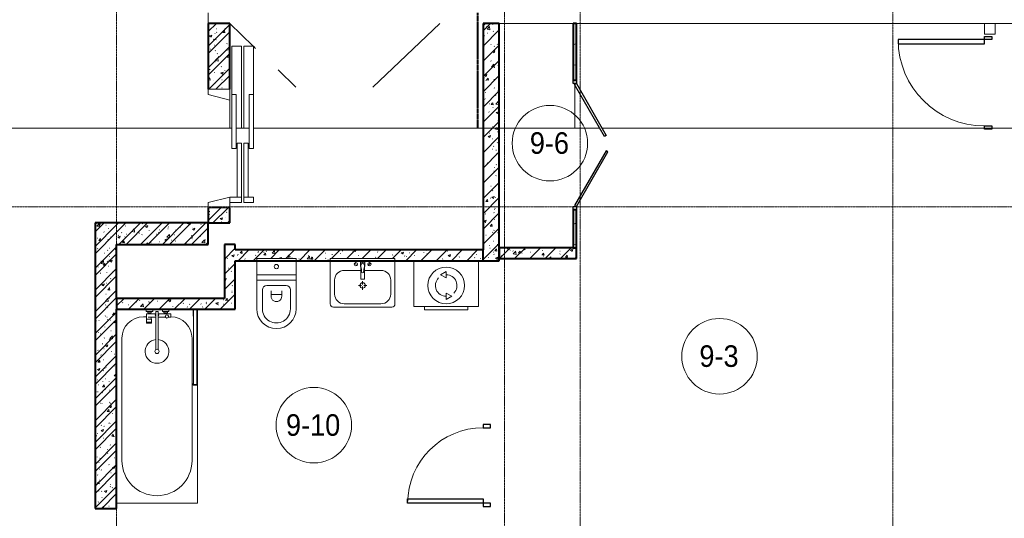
# Model space of a CAD drawing. Header units: millimetres. Extents: x 5617 to 106797, y 7718 to 221433.
# Tile 12 of 50: x 34753 to 43887, y 60410 to 65035. Entities that reach past the tile are written whole.
import ezdxf

# ---------------------------------------------------------------- set-up
doc = ezdxf.new("R2010")
doc.units = ezdxf.units.MM
for name, pattern in [('ADSK_Линия сетки', [25, 20, -2.5, 0, -2.5]), ('Линия сетки', [25, 20, -2.5, 0, -2.5]), ('Штрих_3_1_5_', [4.5, 3, -1.5]), ('Штриховая_ш3 п1_5', [4.5, 3, -1.5])]:
    doc.linetypes.add(name, pattern=pattern)
doc.layers.add('_Разделитель помещений_', color=4, linetype='Штриховая_ш3 п1_5', lineweight=40, true_color=0x00ffff)
for name, color, linetype, lineweight in [('Двери', 7, 'Continuous', 18), ('Марки помещений', 7, 'Continuous', 20), ('Оси', 7, 'Continuous', 9), ('Перекрытия', 7, 'Continuous', 18), ('Сантехнические приборы', 7, 'Continuous', 18), ('Стены', 7, 'Continuous', 18), ('Стены разрез', 7, 'Continuous', 40), ('Стены штриховка', 7, 'Continuous', 40), ('Форма', 7, 'Continuous', 18), ('Электрооборудование', 7, 'Continuous', 18)]:
    doc.layers.add(name, color=color, linetype=linetype, lineweight=lineweight)
doc.styles.add('Arial_3', font='arial.ttf', dxfattribs={"width": 0.9, "height": 200})
pattern_1 = [(50, (0, 0), (218.62117, -19.1268), [22.86, -251.46]), (355, (0, 0), (-42.29187, 229.2684), [18.288, -201.168]), (100.451, (18.22, -1.6), (176.33107, 210.13963), [19.428, -213.708]), (46.184, (0, 60.96), (325.29495, -50.45164), [34.29, -377.19]), (96.636, (27.1, 56.76), (284.883, 296.9127), [29.142, -320.562]), (351.184, (0, 60.96), (284.8858, 296.9107), [27.432, -301.752]), (21, (30.48, 45.72), (181.93753, -122.71832), [22.86, -251.46]), (326, (30.48, 45.72), (74.16223, 221.0262), [18.288, -201.168]), (71.451, (45.64, 35.5), (256.10035, 98.30526), [19.428, -213.708]), (37.5, (0, 0), (3.70639, 101.465895), [3.353, -195.377, 3.353, -200.863, -201.93]), (37.5, (0, 0), (3.70639, 101.465895), [-402.946, 3.353, -198.577]), (7.5, (0, 0), (80.18358, 120.21653), [3.353, -113.081, 3.353, -190.805, -76.962]), (7.5, (0, 0), (80.18358, 120.21653), [-310.591, 3.353, -73.609]), (327.5, (-67.97, 0), (162.708646, -6.87497), [3.353, -72.847, 3.353, -234.391, -315.468]), (327.5, (-67.97, 0), (162.708646, -6.87497), [-313.944, 3.353, -312.115]), (317.5, (-98.45, 0), (177.75468, 30.51183), [3.353, -95.707, 3.353, -154.534, -224.028]), (317.5, (-98.45, 0), (177.75468, 30.51183), [-256.946, 3.353, -220.675])]
pattern_2 = [(45, (0, 0), (-101.02788, 101.02788), []), (45, (67.35, 0), (-101.02788, 101.02788), [])]
pattern_3 = [(45, (0, 0), (-70.71068, 70.71068), [])]

# ---------------------------------------------------------------- blocks, each defined once
blk = doc.blocks.new('A_DOR_Door - Вн_3_Одинарная_900x2100-2783617-МКСС_K3_L22__72_750_')
at = {"layer": 'Двери', "color": 254, "lineweight": 30, "true_color": 0xcccccc}
for p, q in [((-430, 20), (-400, 20)), ((-430, -50), (-430, 20)), ((-400, 20), (-400, -50)), ((400, -50), (400, 20)), ((400, 20), (430, 20)), ((430, 20), (430, -50)), ((-400, -50), (-430, -50)), ((-400, -50), (-400, -850)), ((-360, -50), (-400, -50)), ((-400, -50), (-400, -850)), ((-360, -850), (-360, -50)), ((430, -50), (400, -50)), ((-400, -850), (-360, -850))]:
    blk.add_line(p, q, dxfattribs=at)
at = {"layer": 'Двери', "color": 254, "lineweight": 9, "true_color": 0xe5e5e5}
blk.add_arc((-400, -50), 800, 270, 0, dxfattribs=at)
blk = doc.blocks.new('A_DOR_Door - Вн_3_Одинарная_800x2100-2783145-МКСС_K3_L22__72_750_')
at = {"layer": 'Двери', "color": 254, "lineweight": 30, "true_color": 0xcccccc}
for p, q in [((-350, 50), (-350, 750)), ((-350, 750), (-310, 750)), ((-350, 50), (-350, 750)), ((-310, 750), (-310, 50)), ((-380, 50), (-380, -20)), ((-350, 50), (-380, 50)), ((-310, 50), (-350, 50)), ((-350, -20), (-350, 50)), ((380, 50), (350, 50)), ((350, 50), (350, -20)), ((380, -20), (380, 50)), ((-380, -20), (-350, -20)), ((350, -20), (380, -20))]:
    blk.add_line(p, q, dxfattribs=at)
at = {"layer": 'Двери', "color": 254, "lineweight": 9, "true_color": 0xe5e5e5}
blk.add_arc((-350, 50), 700, 360, 90, dxfattribs=at)
blk = doc.blocks.new('A_DOR_Door - Вн_3_Двойная_1300x2100-2621234-МКСС_K3_L22__72_750_')
at = {"layer": 'Двери', "color": 254, "lineweight": 30, "true_color": 0xcccccc}
for p, q in [((-600, 15), (-570, 15)), ((-600, -15), (-600, 15)), ((-570, 15), (-570, -15)), ((-560, 2.3), (-570, -15)), ((-53.4, -290.2), (-560, 2.3)), ((79.4, -275.2), (560, 2.3)), ((560, 2.3), (570, -15)), ((570, -15), (570, 15)), ((570, 15), (600, 15)), ((600, 15), (600, -15)), ((-570, -15), (-600, -15)), ((-570, -15), (-63.4, -307.5)), ((570, -15), (89.4, -292.5)), ((600, -15), (570, -15)), ((-63.4, -307.5), (-53.4, -290.2)), ((89.4, -292.5), (79.4, -275.2))]:
    blk.add_line(p, q, dxfattribs=at)
blk = doc.blocks.new('A_MEQ_Elevator - Л2_корпус 3-3608869-МКСС_K3_L22__72_750_')
at = {"layer": 'Двери', "color": 254, "true_color": 0xcccccc}
for p, q in [((-500, 320), (-950, 320)), ((-950, 320), (-950, 230)), ((-500, 320), (-500, 280)), ((0, 320), (-500, 320)), ((-500, 280), (0, 280)), ((0, 280), (0, 320)), ((500, 320), (450, 320)), ((450, 320), (450, 230)), ((500, 230), (500, 320)), ((-950, 230), (-190, 230)), ((-190, 210), (-950, 210)), ((-950, 210), (-950, 120)), ((-50, 270), (-50, 230)), ((450, 270), (-50, 270)), ((-50, 230), (450, 230)), ((450, 210), (-50, 210)), ((-50, 210), (-50, 170)), ((450, 230), (450, 270)), ((450, 230), (500, 230)), ((450, 170), (450, 210)), ((450, 210), (450, 100)), ((500, 210), (450, 210)), ((500, 100), (500, 210)), ((-950, 120), (-500, 120)), ((-450, 100), (-550, 100)), ((-550, 100), (-550, -100)), ((0, 160), (-500, 160)), ((-500, 160), (-500, 120)), ((-500, 120), (0, 120)), ((-500, -100), (-450, 100)), ((-50, 170), (450, 170)), ((0, 120), (0, 160)), ((450, 100), (500, 100)), ((450, 100), (500, -100)), ((550, 100), (500, 100)), ((550, -100), (550, 100)), ((-550, -100), (-500, -100)), ((500, -100), (550, -100))]:
    blk.add_line(p, q, dxfattribs=at)
blk = doc.blocks.new('MR_Ванна - Санузел с ванной_1800x750-2507057-МКСС_K3_L22__72_750_')
at = {"layer": 'Сантехнические приборы', "color": 253, "true_color": 0xaaaaaa}
for p, q in [((900, 0), (-900, 0)), ((-900, 0), (-900, -750)), ((900, -275.2), (900, 0)), ((-505, -50), (630, -50)), ((830, -250), (830, -278.8)), ((880, -363.7), (524.9, -363.7)), ((780, -276.9), (770.9, -276.9)), ((770.9, -276.9), (770.9, -323.9)), ((770.9, -323.9), (780, -323.9)), ((807.5, -276.9), (780, -276.9)), ((780, -276.9), (780, -323.9)), ((780, -323.9), (780, -276.9)), ((780, -323.9), (807.5, -323.9)), ((807.5, -323.9), (807.5, -276.9)), ((858, -278.8), (807.5, -278.8)), ((807.5, -278.8), (807.5, -321.6)), ((807.5, -321.6), (826.3, -321.6)), ((826.3, -291.7), (826.3, -363.7)), ((858, -291.7), (858, -278.8)), ((858, -363.7), (858, -291.7)), ((866, -291.7), (858, -291.7)), ((858, -291.7), (858, -318.6)), ((858, -318.6), (866, -318.6)), ((880, -289), (866, -289)), ((866, -289), (866, -321)), ((866, -318.6), (866, -291.7)), ((866, -321), (880, -321)), ((900, -275.2), (880, -275.2)), ((880, -275.2), (880, -335)), ((880, -321), (880, -289)), ((880, -335), (900, -335)), ((880, -386.3), (880, -363.7)), ((900, -335), (900, -275.2)), ((900, -425), (900, -335)), ((524.9, -386.3), (880, -386.3)), ((826.3, -386.3), (826.3, -453.7)), ((858, -504.1), (858, -386.3)), ((858, -441.4), (858, -468.3)), ((866, -441.4), (858, -441.4)), ((866, -439), (866, -471)), ((880, -439), (866, -439)), ((866, -468.3), (866, -441.4)), ((880, -425), (880, -484.8)), ((900, -425), (880, -425)), ((880, -471), (880, -439)), ((900, -484.8), (900, -425)), ((826.3, -480.7), (826.3, -504.1)), ((826.3, -504.1), (858, -504.1)), ((858, -468.3), (866, -468.3)), ((866, -471), (880, -471)), ((880, -484.8), (900, -484.8)), ((900, -710), (900, -484.8)), ((630, -700), (-505, -700)), ((195, -710), (195, -750.1)), ((210, -710), (195, -710)), ((200, -745.1), (200, -715)), ((200, -715), (210, -715)), ((895, -715), (200, -715)), ((200, -715), (200, -745.1)), ((210, -715), (210, -710)), ((900, -710), (835, -710)), ((835, -710), (835, -715)), ((835, -715), (895, -715)), ((895, -715), (895, -745.1)), ((895, -745.1), (895, -715)), ((900, -750), (900, -710)), ((-900, -750), (195.1, -750)), ((195, -750.1), (210, -750.1)), ((210, -745.1), (200, -745.1)), ((200, -745.1), (895, -745.1)), ((210, -750.1), (210, -745.1)), ((210, -750), (885, -750)), ((895, -745.1), (885, -745.1)), ((885, -745.1), (885, -750)), ((885, -750), (900, -750))]:
    blk.add_line(p, q, dxfattribs=at)
for centre, radius, start, end in [((-505, -375), 325, 90, 270), ((630, -250), 200, 360, 90), ((508.5, -375), 110, 5.91598, 354.08402), ((508.5, -375), 20, 90, 270), ((508.5, -375), 20, 270, 90), ((508.5, -375), 20, 325.4667, 34.5333), ((843.9, -375), 15.5, 47.00933, 132.99067), ((832.8, -467.2), 15, 90, 270), ((832.8, -467.2), 15, 244.04828, 115.95172), ((832.8, -467.2), 15, 270, 90), ((843.9, -375), 15.5, 227.00933, 312.99067), ((630, -500), 200, 270, 358.81432)]:
    blk.add_arc(centre, radius, start, end, dxfattribs=at)
blk = doc.blocks.new('MR_Унитаз напольный - Санузел с ванной-2637410-МКСС_K3_L22__72_750_')
at = {"layer": 'Сантехнические приборы', "color": 253, "true_color": 0xaaaaaa}
for p, q in [((-182.5, 0), (-182.5, 267.5)), ((-130, 267.5), (-130, 90)), ((130, 90), (130, 267.5)), ((182.5, 267.5), (182.5, 0)), ((-50, 150), (-50, 100)), ((-50, 135), (50, 135)), ((50, 100), (50, 150)), ((182.5, 0), (-182.5, 0)), ((-182.5, -50), (-182.5, 0)), ((-182.5, 0), (182.5, 0)), ((-90, 50), (90, 50)), ((182.5, 0), (182.5, -50)), ((-182.5, -50), (182.5, -50)), ((-182.5, -200), (-182.5, -50)), ((182.5, -50), (-182.5, -50)), ((182.5, -50), (182.5, -200)), ((182.5, -200), (-182.5, -200))]:
    blk.add_line(p, q, dxfattribs=at)
for centre, radius, start, end in [((0, 267.5), 182.5, 0, 180), ((0, 267.5), 130, 360, 180), ((0, 150), 50, 360, 180), ((-90, 90), 40, 180, 270), ((90, 90), 40, 270, 360), ((0, -125), 20, 360, 180), ((0, -125), 20, 180, 360)]:
    blk.add_arc(centre, radius, start, end, dxfattribs=at)
blk = doc.blocks.new('MR_Тумба-Умывальник с зеркалом - Тумба-умывальник_600-V55-МКСС_K3_L22__72_750_')
at = {"layer": 'Сантехнические приборы', "color": 253, "true_color": 0xaaaaaa}
for p, q in [((-300, 0), (-300, -420)), ((300, 0), (-300, 0)), ((300, -420), (300, 0)), ((-300, -20), (300, -20)), ((-69.7, -39.8), (-55.6, -66.3)), ((20, -33.1), (-20, -33.1)), ((-20, -33.1), (-20, -73.1)), ((-20, -73.1), (-17, -73.1)), ((-17, -60), (-17, -73.1)), ((-17, -73.1), (-17, -187.9)), ((17, -73.1), (17, -60)), ((17, -187.9), (17, -73.1)), ((17, -73.1), (20, -73.1)), ((20, -73.1), (20, -33.1)), ((69.7, -39.8), (55.6, -66.3)), ((-17, -110), (-170, -110)), ((170, -110), (17, -110)), ((-260, -200), (-260, -330)), ((-10, -250), (-40, -250)), ((-14, -190.9), (14, -190.9)), ((0, -210), (0, -240)), ((0, -290), (0, -260)), ((40, -250), (10, -250)), ((260, -330), (260, -200)), ((-270, -450), (270, -450)), ((-170, -420), (170, -420))]:
    blk.add_line(p, q, dxfattribs=at)
for centre, radius, start, end in [((-62.7, -53.1), 15, 360, 180), ((-62.7, -53.1), 15, 180, 360), ((0, -60), 17, 360, 180), ((-217.6, -129.9), 208.5, 1.5946, 15.81769), ((217.6, -129.9), 208.5, 164.18231, 178.4054), ((62.7, -53.1), 15, 360, 180), ((62.7, -53.1), 15, 180, 360), ((-170, -200), 90, 90, 180), ((0, -124.1), 9.19, 180, 360), ((170, -200), 90, 360, 90), ((0, -250), 25, 0, 180), ((0, -250), 25, 180, 0), ((-14, -187.9), 3, 180, 270), ((-14, -187.9), 3, 195, 255), ((14, -187.9), 3, 270, 0), ((14, -187.9), 3, 285, 345), ((-170, -330), 90, 180, 270), ((170, -330), 90, 270, 360), ((-270, -420), 30, 180, 270), ((270, -420), 30, 270, 360)]:
    blk.add_arc(centre, radius, start, end, dxfattribs=at)
blk = doc.blocks.new('MR_Стиральная машина - Стиральная машина_450-2507058-МКСС_K3_L22__72_750_')
at = {"layer": 'Электрооборудование', "color": 253, "true_color": 0xaaaaaa}
for p, q in [((300, 0), (-300, 0)), ((-300, 0), (-300, -420)), ((300, -420), (300, 0)), ((0, -95), (-52, -125)), ((-52, -125), (0, -155)), ((0, -155), (0, -95)), ((0, -295), (0, -355)), ((52, -325), (0, -295)), ((0, -355), (52, -325)), ((-300, -420), (300, -420)), ((-200, -420), (-200, -450)), ((-200, -450), (200, -450)), ((200, -450), (200, -420))]:
    blk.add_line(p, q, dxfattribs=at)
for radius, start, end in [(170, 360, 180), (100, 135, 270), (100, 315, 90), (170, 180, 360)]:
    blk.add_arc((0, -225), radius, start, end, dxfattribs=at)
blk = doc.blocks.new('135_SLK_K3_AR_rvt-1-МКСС_K3_L22__72_750_')
at = {"layer": 'Стены разрез', "lineweight": 9, "true_color": 0xcccccc}
h = blk.add_hatch(dxfattribs=at)
h.set_pattern_fill('FP_1', color=254, style=0, pattern_type=2)
h.set_pattern_definition(pattern_1)
h.paths.add_polyline_path([(83800, 64390), (83800, 65000), (83600, 65000), (83600, 64390), (83787.6, 64390)])
h = blk.add_hatch(dxfattribs=at)
h.set_pattern_fill('FP_3', color=254, style=0, pattern_type=2)
h.set_pattern_definition(pattern_2)
h.paths.add_polyline_path([(83800, 64390), (83800, 65000), (83600, 65000), (83600, 64390), (83787.6, 64390)])
h = blk.add_hatch(dxfattribs=at)
h.set_pattern_fill('FP_1', color=254, style=0, pattern_type=2)
h.set_pattern_definition(pattern_1)
h.paths.add_polyline_path([(86300, 62800), (86300, 65000), (86150, 65000), (86150, 62800)])
h = blk.add_hatch(dxfattribs=at)
h.set_pattern_fill('FP_2', color=254, style=0, pattern_type=2)
h.set_pattern_definition(pattern_3)
h.paths.add_polyline_path([(86300, 62800), (86300, 65000), (86150, 65000), (86150, 62800)])
h = blk.add_hatch(dxfattribs=at)
h.set_pattern_fill('FP_4', color=254, style=0, pattern_type=2)
h.set_pattern_definition([(216.87, (166.6, 416.5), (1249.49851, 833.00223), [208.25, -1874.25]), (206.565, (416.5, 291.55), (-416.50068, -416.50038), [465.661, -465.661]), (198.435, (416.5, 83.3), (-832.99954, -416.50086), [263.418, -1053.671])])
h.paths.add_polyline_path([(86985, 62920), (87015, 62920), (87015, 63272.9), (86985, 63272.9)])
h.paths.add_polyline_path([(87015, 64472.9), (87015, 65000), (86985, 65000), (86985, 64472.9)])
h = blk.add_hatch(dxfattribs=at)
h.set_pattern_fill('FP_1', color=254, style=0, pattern_type=2)
h.set_pattern_definition(pattern_1)
h.paths.add_polyline_path([(83800, 63150), (83800, 63290), (83600, 63290), (83600, 63150), (83787.6, 63150)])
h = blk.add_hatch(dxfattribs=at)
h.set_pattern_fill('FP_3', color=254, style=0, pattern_type=2)
h.set_pattern_definition(pattern_2)
h.paths.add_polyline_path([(83800, 63150), (83800, 63290), (83600, 63290), (83600, 63150), (83787.6, 63150)])
h = blk.add_hatch(dxfattribs=at)
h.set_pattern_fill('FP_1', color=254, style=0, pattern_type=2)
h.set_pattern_definition(pattern_1)
h.paths.add_polyline_path([(82726.8, 60502.5), (82750, 60502.5), (82750, 63150), (82550, 63150), (82550, 60502.5), (82676, 60502.5)])
h = blk.add_hatch(dxfattribs=at)
h.set_pattern_fill('FP_3', color=254, style=0, pattern_type=2)
h.set_pattern_definition(pattern_2)
h.paths.add_polyline_path([(82726.8, 60502.5), (82750, 60502.5), (82750, 63150), (82550, 63150), (82550, 60502.5), (82676, 60502.5)])
h = blk.add_hatch(dxfattribs=at)
h.set_pattern_fill('FP_1', color=254, style=0, pattern_type=2)
h.set_pattern_definition(pattern_1)
h.paths.add_polyline_path([(83600, 62950), (83600, 63150), (82750, 63150), (82750, 62950)])
h = blk.add_hatch(dxfattribs=at)
h.set_pattern_fill('FP_3', color=254, style=0, pattern_type=2)
h.set_pattern_definition(pattern_2)
h.paths.add_polyline_path([(83600, 62950), (83600, 63150), (82750, 63150), (82750, 62950)])
h = blk.add_hatch(dxfattribs=at)
h.set_pattern_fill('FP_1', color=254, style=0, pattern_type=2)
h.set_pattern_definition(pattern_1)
h.paths.add_polyline_path([(83750, 62350), (83850, 62350), (83850, 62950), (83750, 62950), (83750, 62450)])
h = blk.add_hatch(dxfattribs=at)
h.set_pattern_fill('FP_2', color=254, style=0, pattern_type=2)
h.set_pattern_definition(pattern_3)
h.paths.add_polyline_path([(83750, 62350), (83850, 62350), (83850, 62950), (83750, 62950), (83750, 62450)])
h = blk.add_hatch(dxfattribs=at)
h.set_pattern_fill('FP_1', color=254, style=0, pattern_type=2)
h.set_pattern_definition(pattern_1)
h.paths.add_polyline_path([(86150, 62800), (86150, 62900), (83850, 62900), (83850, 62800), (84050.2, 62800), (84050.2, 62820), (84415.2, 62820), (84415.2, 62800), (84732.7, 62800), (84732.7, 62820), (85332.7, 62820), (85332.7, 62800)])
h = blk.add_hatch(dxfattribs=at)
h.set_pattern_fill('FP_2', color=254, style=0, pattern_type=2)
h.set_pattern_definition(pattern_3)
h.paths.add_polyline_path([(86150, 62800), (86150, 62900), (83850, 62900), (83850, 62800), (84050.2, 62800), (84050.2, 62820), (84415.2, 62820), (84415.2, 62800), (84732.7, 62800), (84732.7, 62820), (85332.7, 62820), (85332.7, 62800)])
h = blk.add_hatch(dxfattribs=at)
h.set_pattern_fill('FP_1', color=254, style=0, pattern_type=2)
h.set_pattern_definition(pattern_1)
h.paths.add_polyline_path([(86300, 62820), (87015, 62820), (87015, 62920), (86300, 62920)])
h = blk.add_hatch(dxfattribs=at)
h.set_pattern_fill('FP_2', color=254, style=0, pattern_type=2)
h.set_pattern_definition(pattern_3)
h.paths.add_polyline_path([(86300, 62820), (87015, 62820), (87015, 62920), (86300, 62920)])
h = blk.add_hatch(dxfattribs=at)
h.set_pattern_fill('FP_1', color=254, style=0, pattern_type=2)
h.set_pattern_definition(pattern_1)
h.paths.add_polyline_path([(83465, 62350), (83750, 62350), (83750, 62450), (82750, 62450), (82750, 62350), (83460, 62350)])
h = blk.add_hatch(dxfattribs=at)
h.set_pattern_fill('FP_2', color=254, style=0, pattern_type=2)
h.set_pattern_definition(pattern_3)
h.paths.add_polyline_path([(83465, 62350), (83750, 62350), (83750, 62450), (82750, 62450), (82750, 62350), (83460, 62350)])
at = {"color": 254, "lineweight": 18, "true_color": 0xcccccc}
for p, q in [((83800, 65000), (84018.6, 64790)), ((85128.1, 64410), (85750, 65000)), ((84020, 64788.6), (84040, 64769.4)), ((84247.6, 64570), (84414.1, 64410))]:
    blk.add_line(p, q, dxfattribs=at)
at = {"layer": '_Разделитель помещений_', "color": 7, "linetype": 'Штрих_3_1_5_', "true_color": 0xccffff}
blk.add_line((86100, 64030), (86100, 65100), dxfattribs=at)
at = {"layer": 'Перекрытия', "color": 254, "true_color": 0xcccccc}
for p, q in [((83600, 65000), (83600, 65100)), ((86985, 65000), (86300, 65000)), ((90800, 65000), (87015, 65000)), ((95600, 65000), (90900, 65000)), ((83800, 64030), (83800, 64290))]:
    blk.add_line(p, q, dxfattribs=at)
at = {"layer": 'Стены', "color": 254, "true_color": 0xcccccc}
for p, q in [((90800, 64900), (90800, 65000)), ((90900, 65000), (90800, 65000)), ((90900, 65000), (90900, 64900)), ((90800, 64900), (90900, 64900)), ((86999.6, 64434), (86999.6, 64442.9)), ((86999.6, 64030), (86999.6, 64429.6)), ((87000.4, 64442.9), (87000.4, 64434.5)), ((87000.4, 64428.2), (87000.4, 64030))]:
    blk.add_line(p, q, dxfattribs=at)
at = {"layer": 'Стены разрез', "color": 254, "true_color": 0xcccccc}
for p, q in [((83800, 65000), (83600, 65000)), ((83600, 65000), (83600, 64390)), ((83800, 64390), (83800, 65000)), ((86300, 65000), (86150, 65000)), ((86150, 65000), (86150, 62900)), ((86300, 62800), (86300, 65000)), ((86985, 65000), (86985, 64472.9)), ((87015, 65000), (86985, 65000)), ((87015, 64472.9), (87015, 65000)), ((86985, 64472.9), (87015, 64472.9)), ((83600, 63290), (83600, 63150)), ((83800, 63150), (83800, 63290)), ((86985, 63272.9), (86985, 62920)), ((87015, 63272.9), (86985, 63272.9)), ((87015, 62920), (87015, 63272.9)), ((82550, 63150), (82550, 60502.5)), ((82750, 63150), (82550, 63150)), ((83600, 63150), (82750, 63150)), ((83600, 62950), (83600, 63150)), ((83600, 63150), (83800, 63150)), ((82750, 62450), (82750, 62950)), ((82750, 62950), (83600, 62950)), ((83750, 62950), (83750, 62450)), ((83850, 62950), (83750, 62950)), ((83850, 62900), (83850, 62950)), ((86150, 62900), (83850, 62900)), ((86985, 62920), (86300, 62920)), ((86300, 62920), (86300, 62820)), ((87015, 62820), (87015, 62920)), ((83850, 62350), (83850, 62800)), ((83850, 62800), (86150, 62800)), ((86150, 62800), (86300, 62800)), ((86300, 62820), (87015, 62820)), ((83750, 62450), (82750, 62450)), ((82750, 60502.5), (82750, 62350)), ((82750, 62350), (83750, 62350)), ((83750, 62350), (83850, 62350)), ((82550, 60502.5), (82750, 60502.5))]:
    blk.add_line(p, q, dxfattribs=at)
at = {"layer": 'Стены штриховка', "color": 254, "true_color": 0xcccccc}
for p, q in [((86150, 62800), (86150, 62900)), ((86985, 62920), (87015, 62920)), ((82750, 62450), (82750, 62350))]:
    blk.add_line(p, q, dxfattribs=at)
at = {"layer": 'Двери', "color": 254, "lineweight": 18, "true_color": 0xe5e5e5}
for name, p, rotation in [('A_DOR_Door - Вн_3_Одинарная_900x2100-2783617-МКСС_K3_L22__72_750_', (90850, 64450), 270), ('A_MEQ_Elevator - Л2_корпус 3-3608869-МКСС_K3_L22__72_750_', (83700, 63840), 270), ('A_DOR_Door - Вн_3_Двойная_1300x2100-2621234-МКСС_K3_L22__72_750_', (87000, 63872.9), 90.00000000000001), ('A_DOR_Door - Вн_3_Одинарная_800x2100-2783145-МКСС_K3_L22__72_750_', (86200, 60900), 90.00000000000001)]:
    blk.add_blockref(name, p, dxfattribs=dict(at, rotation=rotation))
at = {"layer": 'Сантехнические приборы', "color": 253, "lineweight": 18, "true_color": 0xaaaaaa}
for name, p, rotation in [('MR_Унитаз напольный - Санузел с ванной-2637410-МКСС_K3_L22__72_750_', (84232.7, 62620), 180), ('MR_Ванна - Санузел с ванной_1800x750-2507057-МКСС_K3_L22__72_750_', (82750, 61450), 90.00000000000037)]:
    blk.add_blockref(name, p, dxfattribs=dict(at, rotation=rotation))
blk.add_blockref('MR_Тумба-Умывальник с зеркалом - Тумба-умывальник_600-V55-МКСС_K3_L22__72_750_', (85032.7, 62820), dxfattribs=at)
at = {"layer": 'Электрооборудование', "color": 253, "lineweight": 18, "true_color": 0xaaaaaa}
blk.add_blockref('MR_Стиральная машина - Стиральная машина_450-2507058-МКСС_K3_L22__72_750_', (85807.7, 62795), dxfattribs=at)
blk = doc.blocks.new('135_SLK_K3_AR_FCD_rvt-1-МКСС_K3_L22__72_750_')
at = {"layer": 'Форма', "color": 254, "lineweight": 9, "true_color": 0xcccccc}
for p, q in [((83820, 64030), (78580, 64030)), ((83980, 64030), (83860, 64030)), ((87230.3, 64030), (84020, 64030)), ((110510.7, 64030), (87253.4, 64030))]:
    blk.add_line(p, q, dxfattribs=at)
blk = doc.blocks.new('050_Марка_Помещение - Номер-620969-МКСС_K3_L22__72_750_')
at = {"layer": 'Марки помещений'}
blk.add_circle((0, 0), 3.5, dxfattribs=at)

msp = doc.modelspace()

# ---------------------------------------------------------------- linework, layer by layer
at = {"layer": 'Оси', "linetype": 'Линия сетки'}
for p, q in [((35651.8, 56613.5), (35651.8, 77580)), ((39251.8, 57883.5), (39251.8, 77580)), ((39951.8, 56613.5), (39951.8, 77580)), ((42851.8, 56613.5), (42851.8, 77580))]:
    msp.add_line(p, q, dxfattribs=at)
at = {"layer": 'Оси', "linetype": 'ADSK_Линия сетки'}
msp.add_line((73201.8, 63300), (25651, 63300), dxfattribs=at)

# ---------------------------------------------------------------- block references
at = {"lineweight": 5}
for name in ['135_SLK_K3_AR_FCD_rvt-1-МКСС_K3_L22__72_750_', '135_SLK_K3_AR_rvt-1-МКСС_K3_L22__72_750_']:
    msp.add_blockref(name, (-47098.2, 0), dxfattribs=at)
at = {"layer": 'Марки помещений', "xscale": 99.99999999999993, "yscale": 99.99999999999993, "zscale": 99.99999999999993}
for p in [(39671.8, 63889.6), (41244.9, 61913.1), (37481.5, 61273.9)]:
    msp.add_blockref('050_Марка_Помещение - Номер-620969-МКСС_K3_L22__72_750_', p, dxfattribs=at)

# ---------------------------------------------------------------- texts
at = {"layer": 'Марки помещений', "lineweight": 9, "char_height": 200, "attachment_point": 1, "style": 'Arial_3'}
for s, insert, width in [('9-6', (39485.3, 63991.3), 447.342), ('9-3', (41058.3, 62014.8), 447.342), ('9-10', (37223.4, 61375.6), 620.506)]:
    msp.add_mtext(s, dxfattribs=dict(at, insert=insert, width=width))

doc.saveas('drawing.dxf')
